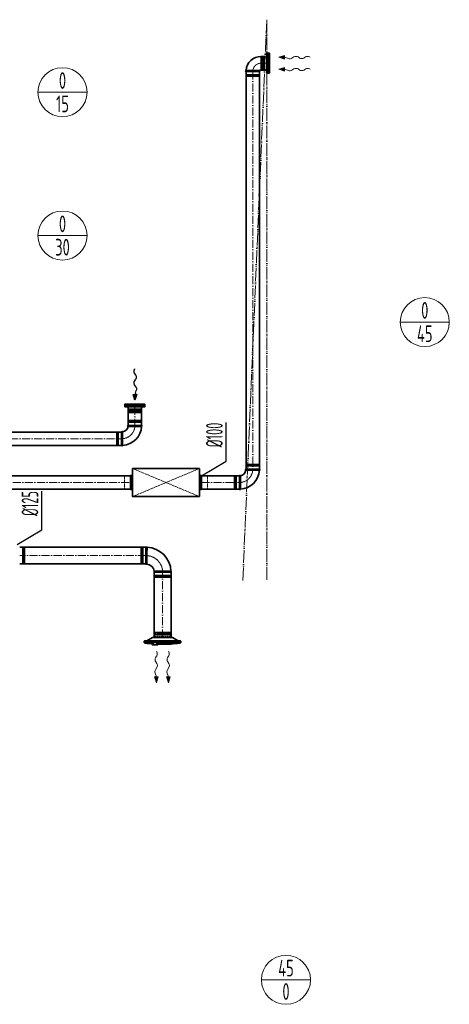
# Model space of a CAD drawing. Header units: millimetres. Extents: x -118717 to 8962, y 22910 to 145283.
# Tile 36 of 193: x -74702 to -71487, y 65956 to 73330. Entities that reach past the tile are written whole.
import ezdxf
from ezdxf.enums import TextEntityAlignment as Align

# ---------------------------------------------------------------- set-up
doc = ezdxf.new("R2010")
doc.units = ezdxf.units.MM
for name, pattern in [('ACAD_ISO02W100', [15, 12, -3]), ('ACAD_ISO05W100', [33, 24, -3, 0, -3, 0, -3]), ('ACAD_ISO10W100', [18, 12, -3, 0, -3]), ('phl_thick', [0])]:
    doc.linetypes.add(name, pattern=pattern)
for name, color, linetype, lineweight in [('VZT_01 SUP (PŘÍVOD) - OBRYS', 5, 'Continuous', 35), ('VZT_02 SUP (PŘÍVOD) - OSA', 5, 'ACAD_ISO10W100', 5), ('VZT_05 ETA (ODVOD) - OBRYS', 6, 'Continuous', 35), ('VZT_06 ETA (ODVOD) - OSA', 6, 'ACAD_ISO10W100', 5), ('VZT_30 DISTRIBUČNÍ PRVKY - OBRYS', 1, 'Continuous', 35), ('VZT_35 TLUMIČE HLUKU - OBRYS', 1, 'Continuous', 35), ('VZT_36 TLUMIČE HLUKU - OSA', 1, 'ACAD_ISO10W100', 5), ('VZT_37 TLUMIČE HLUKU - DETAIL', 8, 'ACAD_ISO02W100', 5), ('VZT_50 POPIS - OBECNE', 7, 'Continuous', 13), ('VZT_52 POPIS - DISTRIBUCE', 7, 'Continuous', 5), ('VZT_60_KOTY - DIMENZE', 7, 'Continuous', 5), ('VZT_POŽADAVKY NA STAVBU - PODHLEDY', 4, 'ACAD_ISO05W100', 5)]:
    doc.layers.add(name, color=color, linetype=linetype, lineweight=lineweight)
for name, color, linetype, lineweight, plot in [('VZT_03 SUP (PŘÍVOD) - NETISK', 8, 'ACAD_ISO02W100', 5, False), ('VZT_07 ETA (ODVOD) - NETISK', 8, 'ACAD_ISO02W100', 5, False), ('VZT_34 DISTRIBUČNÍ PRVKY - NETISK', 8, 'ACAD_ISO02W100', 5, False), ('VZT_39 TLUMIČE HLUKU - NETISK', 8, 'ACAD_ISO02W100', 5, False)]:
    doc.layers.add(name, color=color, linetype=linetype, lineweight=lineweight, plot=plot)
doc.styles.add('EVORA_125', font='isocp.shx', dxfattribs={"width": 0.6, "height": 125})
doc.styles.add('JS', font='isocp.shx', dxfattribs={"width": 0.6, "height": 125})

msp = doc.modelspace()

# ---------------------------------------------------------------- linework, layer by layer
at = {"color": 0, "lineweight": 13}
for p, q in [((-72763, 73049.2), (-72719.8, 73062.6)), ((-72720.1, 73034.7), (-72763, 73049.2)), ((-72720.1, 73034.7), (-72720, 73048.7)), ((-72719.8, 73062.6), (-72720, 73048.7)), ((-72720, 73048.7), (-72691.3, 73039)), ((-72665.9, 73041.2), (-72649.4, 73051.6)), ((-72618.4, 73051.2), (-72606.5, 73043.2)), ((-72575.5, 73042.8), (-72562.5, 73051)), ((-72763, 72959.2), (-72719.8, 72972.6)), ((-72720.1, 72944.7), (-72763, 72959.2)), ((-72720.1, 72944.7), (-72720, 72958.7)), ((-72719.8, 72972.6), (-72720, 72958.7)), ((-72720, 72958.7), (-72691.3, 72949)), ((-72665.9, 72951.2), (-72649.4, 72961.6)), ((-72618.4, 72961.2), (-72606.5, 72953.2)), ((-72575.5, 72952.8), (-72562.5, 72961)), ((-73684.6, 68552), (-73676.4, 68564.9)), ((-73676.2, 68509.1), (-73684.2, 68521)), ((-73594.6, 68552), (-73586.4, 68564.9)), ((-73586.2, 68509.1), (-73594.2, 68521)), ((-73686.2, 68461.6), (-73675.8, 68478.1)), ((-73596.2, 68461.6), (-73585.8, 68478.1)), ((-73692.7, 68407.3), (-73678.8, 68407.5)), ((-73692.7, 68407.3), (-73678.2, 68364.5)), ((-73678.8, 68407.5), (-73688.5, 68436.2)), ((-73664.8, 68407.7), (-73678.8, 68407.5)), ((-73678.2, 68364.5), (-73664.8, 68407.7)), ((-73602.7, 68407.3), (-73588.8, 68407.5)), ((-73602.7, 68407.3), (-73588.2, 68364.5)), ((-73588.8, 68407.5), (-73598.5, 68436.2)), ((-73574.8, 68407.7), (-73588.8, 68407.5)), ((-73588.2, 68364.5), (-73574.8, 68407.7))]:
    msp.add_line(p, q, dxfattribs=at)
at = {"lineweight": 13}
for p, q in [((-72532.4, 73051.1), (-72529.3, 73049.2)), ((-72532.4, 72961.1), (-72529.3, 72959.2)), ((-73676.3, 68595.1), (-73678.2, 68598.2)), ((-73586.3, 68595.1), (-73588.2, 68598.2))]:
    msp.add_line(p, q, dxfattribs=at)
at = {"color": 8, "lineweight": 5}
for points in [[(-72894, 73049), (-72898, 73050.4), (-72898, 73005.2)], [(-72893.8, 73049.9), (-72893.8, 73005.2)], [(-72882.1, 73049.2), (-72882.1, 73005.2)], [(-72878.5, 73050.8), (-72878.5, 73005.2)], [(-72875.8, 73052.7), (-72875.8, 73005.2)], [(-72853, 72956.7), (-72868, 72956.7), (-72868, 73053.7), (-72853, 73053.7)], [(-72853, 72956.7), (-72853, 73053.7)], [(-72894, 72961.5), (-72898, 72960.1), (-72898, 73005.2)], [(-72893.8, 72960.6), (-72893.8, 73005.2)], [(-72882.1, 72961.3), (-72882.1, 73005.2)], [(-72878.5, 72959.7), (-72878.5, 73005.2)], [(-72875.8, 72957.7), (-72875.8, 73005.2)], [(-73791, 70431), (-73791, 70416), (-73888, 70416), (-73888, 70431)], [(-73791, 70431), (-73888, 70431)], [(-73887, 70408.1), (-73839.5, 70408.1)], [(-73885.1, 70405.5), (-73839.5, 70405.5)], [(-73883.2, 70390), (-73884.7, 70386), (-73839.5, 70386)], [(-73884.2, 70390.2), (-73839.5, 70390.2)], [(-73883.4, 70401.8), (-73839.5, 70401.8)], [(-73792, 70408.1), (-73839.5, 70408.1)], [(-73793.9, 70405.5), (-73839.5, 70405.5)], [(-73795.6, 70401.8), (-73839.5, 70401.8)], [(-73794.8, 70390.2), (-73839.5, 70390.2)], [(-73795.8, 70390), (-73794.3, 70386), (-73839.5, 70386)]]:
    msp.add_lwpolyline(points, dxfattribs=at)
for points in [[(-72887.8, 73057.4), (-72889.3, 73051.6, 0.060863), (-72889.3, 73051), (-72889.3, 73005.2)], [(-72887.8, 73057.4), (-72886.4, 73051.4, -0.058981), (-72886.3, 73050.8), (-72886.3, 73005.2)], [(-72868, 73052.7), (-72875.8, 73052.7, 0.291473), (-72878.2, 73051.2, 0.291473)], [(-72887.8, 72953.1), (-72889.3, 72958.9, -0.060863), (-72889.3, 72959.5), (-72889.3, 73005.2)], [(-72887.8, 72953.1), (-72886.4, 72959.1, 0.058981), (-72886.3, 72959.7), (-72886.3, 73005.2)], [(-72868, 72957.7), (-72875.8, 72957.7, -0.291473), (-72878.2, 72959.3, -0.291473)], [(-73891.6, 70396.1), (-73885.7, 70397.6, -0.058981), (-73885.1, 70397.6), (-73839.5, 70397.6)], [(-73891.6, 70396.1), (-73885.9, 70394.7, 0.060863), (-73885.2, 70394.6), (-73839.5, 70394.6)], [(-73887, 70416), (-73887, 70408.1, 0.291473), (-73885.5, 70405.7, 0.291473)], [(-73787.4, 70396.1), (-73793.3, 70397.6, 0.058981), (-73793.9, 70397.6), (-73839.5, 70397.6)], [(-73787.4, 70396.1), (-73793.1, 70394.7, -0.060863), (-73793.7, 70394.6), (-73839.5, 70394.6)], [(-73792, 70416), (-73792, 70408.1, -0.291473), (-73793.5, 70405.7, -0.291473)]]:
    msp.add_lwpolyline(points, format="xyb", dxfattribs=at)
for centre, radius, start, end in [((-72888.5, 73040.9), 10.5, 52.16216, 120.28243), ((-72881.7, 73053), 3.88, 263.32647, 332.50068), ((-72888.5, 72969.6), 10.5, 239.71757, 307.83784), ((-72881.7, 72957.5), 3.88, 27.49932, 96.67353), ((-73875.2, 70395.4), 10.5, 142.16216, 210.28243), ((-73887.3, 70402.3), 3.88, 353.32647, 62.50068), ((-73791.7, 70402.3), 3.88, 117.49932, 186.67353), ((-73803.8, 70395.4), 10.5, 329.71757, 37.83784)]:
    msp.add_arc(centre, radius, start, end, dxfattribs=at)
at = {"color": 0, "lineweight": 13, "extrusion": (0, 0, -1)}
for centre, start_param, end_param in [((-72681.3, 73050.7), 3.908129, 5.191299), ((-72634, 73042.1), 0.766537, 2.375056), ((-72590.9, 73052.4), 3.908129, 5.516649), ((-72547.2, 73041.5), 0.766537, 2.320574), ((-72681.3, 72960.7), 3.908129, 5.191299), ((-72634, 72952.1), 0.766537, 2.375056), ((-72590.9, 72962.4), 3.908129, 5.516649), ((-72547.2, 72951.5), 0.766537, 2.320574)]:
    msp.add_ellipse(centre, major_axis=(-21.5, 0.3), ratio=0.625, start_param=start_param, end_param=end_param, dxfattribs=at)
at = {"color": 0, "lineweight": 13}
for centre, start_param, end_param in [((-73686, 68580.3), 0.766537, 2.320574), ((-73596, 68580.3), 0.766537, 2.320574), ((-73675.1, 68536.6), 3.908129, 5.516649), ((-73585.1, 68536.6), 3.908129, 5.516649), ((-73676.7, 68446.2), 3.908129, 5.191299), ((-73685.3, 68493.5), 0.766537, 2.375056), ((-73586.7, 68446.2), 3.908129, 5.191299), ((-73595.3, 68493.5), 0.766537, 2.375056)]:
    msp.add_ellipse(centre, major_axis=(0.3, -21.5), ratio=0.625, start_param=start_param, end_param=end_param, dxfattribs=at)
for points in [[(-72720.1, 73034.7), (-72719.8, 73062.6), (-72763, 73049.2)], [(-72720.1, 72944.7), (-72719.8, 72972.6), (-72763, 72959.2)], [(-73692.7, 68407.3), (-73664.8, 68407.7), (-73678.2, 68364.5)], [(-73602.7, 68407.3), (-73574.8, 68407.7), (-73588.2, 68364.5)]]:
    msp.add_solid(points, dxfattribs=at)
at = {"layer": 'VZT_01 SUP (PŘÍVOD) - OBRYS'}
for p, q in [((-73757, 69378.9), (-73757, 69253.9)), ((-73694.5, 69191.4), (-73569.5, 69191.4))]:
    msp.add_line(p, q, dxfattribs=at)
for points in [[(-74701.7, 69378.9), (-73757, 69378.9)], [(-74701.7, 69253.9), (-73757, 69253.9)], [(-73694.5, 69191.4), (-73694.5, 68704.2)], [(-73569.5, 69191.4), (-73569.5, 68704.2)]]:
    msp.add_lwpolyline(points, dxfattribs=at)
for centre, radius, start, end in [((-73753.1, 69377.2), 4.17, 21.10715, 156.53217), ((-73757, 69191.4), 187.5, 2.36067, 87.63933), ((-73753.1, 69255.5), 4.17, 203.46783, 329.70192), ((-73757, 69191.4), 62.5, 6.83025, 83.16975), ((-73692.8, 69195.2), 4.17, 120.29808, 246.53217), ((-73571.1, 69195.2), 4.17, 293.46783, 68.89285)]:
    msp.add_arc(centre, radius, start, end, dxfattribs=at)
for points, knots in [([(-73749.5, 69253.4), (-73749.5, 69253.4), (-73749.5, 69253.5), (-73749.5, 69253.8), (-73749.5, 69254.1), (-73749.5, 69255.2), (-73749.5, 69256), (-73749.5, 69259.1), (-73749.5, 69262.2), (-73749.4, 69271.2), (-73749.4, 69277.3), (-73749.3, 69291.5), (-73749.3, 69299.3), (-73749.3, 69315.5), (-73749.3, 69323.7), (-73749.3, 69339.6), (-73749.3, 69347.1), (-73749.2, 69360.2), (-73749.2, 69365.8), (-73749.2, 69372.8), (-73749.2, 69374.9), (-73749.2, 69377.9), (-73749.2, 69378.7), (-73749.2, 69378.7)], [197.067977, 197.067977, 197.067977, 197.067977, 201.792196, 201.792196, 209.190204, 209.190204, 218.040239, 218.040239, 237.760854, 237.760854, 262.206108, 262.206108, 286.831239, 286.831239, 311.323072, 311.323072, 335.946087, 335.946087, 360.704397, 360.704397, 377.088273, 377.088273, 394.105327, 394.105327, 394.105327, 394.105327]), ([(-73694.9, 69198.8), (-73694.9, 69198.8), (-73693.3, 69198.8), (-73687.2, 69198.9), (-73682.7, 69198.9), (-73671.3, 69198.9), (-73664.5, 69199), (-73649.5, 69199), (-73641.4, 69199), (-73625.1, 69199), (-73617, 69199), (-73601.8, 69199.1), (-73594.8, 69199.1), (-73583, 69199.1), (-73578.3, 69199.1), (-73571.7, 69199.1), (-73569.9, 69199.1), (-73569.6, 69199.1), (-73569.6, 69199.1), (-73569.6, 69199.1)], [0, 0, 0, 0, 24.235852, 24.235852, 48.531845, 48.531845, 73.024415, 73.024415, 97.570898, 97.570898, 122.078339, 122.078339, 146.53579, 146.53579, 170.957495, 170.957495, 195.359468, 195.359468, 197.168246, 197.168246, 197.168246, 197.168246])]:
    msp.add_open_spline(points, degree=3, knots=knots, dxfattribs=at)
at = {"layer": 'VZT_02 SUP (PŘÍVOD) - OSA', "ltscale": 5}
for points in [[(-73757, 69316.4), (-74701.7, 69316.4)], [(-73632, 68704.2), (-73632, 69191.4)]]:
    msp.add_lwpolyline(points, dxfattribs=at)
at = {"layer": 'VZT_02 SUP (PŘÍVOD) - OSA', "ltscale": 0.3, "elevation": 0}
msp.add_lwpolyline([(-73632, 69191.4), (-73632, 69191.4, 0.414214), (-73757, 69316.4), (-73757, 69316.4)], format="xyb", dxfattribs=at)
at = {"layer": 'VZT_03 SUP (PŘÍVOD) - NETISK', "ltscale": 0.4}
for p, q in [((-74701.7, 69376.4), (-74679.7, 69376.4)), ((-74679.7, 69376.4), (-74679.7, 69256.4)), ((-74679.7, 69375.4), (-74676.2, 69375.4)), ((-74676.2, 69377.4), (-74676.2, 69255.4)), ((-74676.2, 69377.4), (-74675.7, 69377.4)), ((-74675.7, 69377.4), (-74675.7, 69255.4)), ((-74675.7, 69375.4), (-74668.7, 69375.4)), ((-74668.7, 69377.4), (-74668.7, 69255.4)), ((-74668.7, 69377.4), (-74668.2, 69377.4)), ((-74668.2, 69377.4), (-74668.2, 69255.4)), ((-74668.2, 69375.4), (-74667.7, 69375.4)), ((-74667.7, 69376.4), (-74667.7, 69256.4)), ((-74667.7, 69376.4), (-74663.7, 69376.4)), ((-74663.7, 69376.4), (-74663.7, 69256.4)), ((-73795, 69376.4), (-73795, 69256.4)), ((-73791, 69376.4), (-73795, 69376.4)), ((-73791, 69376.4), (-73791, 69256.4)), ((-73790.5, 69375.4), (-73791, 69375.4)), ((-73790.5, 69377.4), (-73790.5, 69255.4)), ((-73790, 69377.4), (-73790.5, 69377.4)), ((-73790, 69377.4), (-73790, 69255.4)), ((-73783, 69375.4), (-73790, 69375.4)), ((-73783, 69377.4), (-73783, 69255.4)), ((-73782.5, 69377.4), (-73783, 69377.4)), ((-73782.5, 69377.4), (-73782.5, 69255.4)), ((-73779, 69375.4), (-73782.5, 69375.4)), ((-73779, 69376.4), (-73779, 69256.4)), ((-73757, 69376.4), (-73779, 69376.4)), ((-74701.7, 69256.4), (-74679.7, 69256.4)), ((-74679.7, 69257.4), (-74676.2, 69257.4)), ((-74676.2, 69255.4), (-74675.7, 69255.4)), ((-74675.7, 69257.4), (-74668.7, 69257.4)), ((-74668.7, 69255.4), (-74668.2, 69255.4)), ((-74668.2, 69257.4), (-74667.7, 69257.4)), ((-74667.7, 69256.4), (-74663.7, 69256.4)), ((-73791, 69256.4), (-73795, 69256.4)), ((-73790.5, 69257.4), (-73791, 69257.4)), ((-73790, 69255.4), (-73790.5, 69255.4)), ((-73783, 69257.4), (-73790, 69257.4)), ((-73782.5, 69255.4), (-73783, 69255.4)), ((-73779, 69257.4), (-73782.5, 69257.4)), ((-73757, 69256.4), (-73779, 69256.4)), ((-73692, 69191.4), (-73692, 69169.4)), ((-73572, 69191.4), (-73572, 69169.4)), ((-73693, 69165.9), (-73571, 69165.9)), ((-73693, 69165.9), (-73693, 69165.4)), ((-73693, 69165.4), (-73571, 69165.4)), ((-73693, 69158.4), (-73571, 69158.4)), ((-73693, 69158.4), (-73693, 69157.9)), ((-73693, 69157.9), (-73571, 69157.9)), ((-73692, 69169.4), (-73572, 69169.4)), ((-73692, 69157.4), (-73572, 69157.4)), ((-73692, 69157.4), (-73692, 69153.4)), ((-73692, 69153.4), (-73572, 69153.4)), ((-73691, 69169.4), (-73691, 69165.9)), ((-73691, 69165.4), (-73691, 69158.4)), ((-73691, 69157.9), (-73691, 69157.4)), ((-73573, 69169.4), (-73573, 69165.9)), ((-73573, 69165.4), (-73573, 69158.4)), ((-73573, 69157.9), (-73573, 69157.4)), ((-73572, 69157.4), (-73572, 69153.4)), ((-73571, 69165.9), (-73571, 69165.4)), ((-73571, 69158.4), (-73571, 69157.9))]:
    msp.add_line(p, q, dxfattribs=at)
at = {"layer": 'VZT_05 ETA (ODVOD) - OBRYS'}
for p, q in [((-72896, 73054.2), (-72896, 72954.2)), ((-72895, 73055.2), (-72853, 73055.2)), ((-72853, 73055.2), (-72853, 72953.2)), ((-73008, 72950.2), (-72957.7, 72950.2)), ((-72908, 72942.2), (-73008, 72942.2)), ((-72895, 72953.2), (-72853, 72953.2)), ((-73889.5, 70291.7), (-73789.5, 70291.7)), ((-73789.5, 70283.7), (-73839.7, 70283.7)), ((-73939.5, 70141.7), (-73939.5, 70241.7)), ((-73931.5, 70141.7), (-73931.5, 70191.9)), ((-73058, 69813.7), (-73058, 69913.7)), ((-73008, 69963.7), (-72908, 69963.7)), ((-72908, 69955.7), (-72958.1, 69955.7)), ((-73050, 69813.7), (-73050, 69863.9))]:
    msp.add_line(p, q, dxfattribs=at)
for points in [[(-73008, 69963.7), (-73008, 72942.2)], [(-72908, 69963.7), (-72908, 72942.2)], [(-73889.5, 70291.7), (-73889.5, 70431)], [(-73789.5, 70291.7), (-73789.5, 70431)], [(-73939.5, 70241.7), (-75584.2, 70241.7)], [(-73939.5, 70141.7), (-75584.2, 70141.7)], [(-73871.8, 69913.7), (-75563.4, 69913.7)], [(-73058, 69913.7), (-73341.8, 69913.7)], [(-73871.8, 69813.7), (-75563.4, 69813.7)], [(-73058, 69813.7), (-73341.8, 69813.7)]]:
    msp.add_lwpolyline(points, dxfattribs=at)
for centre, radius, start, end in [((-72896, 72942.2), 112, 90, 175.90396), ((-72895, 73054.2), 1, 90, 180), ((-73008, 72946.2), 4, 90, 270), ((-72908, 72946.2), 4, 270, 53.1301), ((-72896, 72942.2), 12, 90, 143.1301), ((-72895, 72954.2), 1, 180, 270), ((-73939.5, 70291.7), 50, 279.14784, 350.85216), ((-73939.5, 70291.7), 150, 273.05723, 356.94277), ((-73889.5, 70287.7), 4, 90, 260.85216), ((-73789.5, 70287.7), 4, 270, 90), ((-73935.5, 70241.7), 4, 9.14784, 180), ((-73935.5, 70141.7), 4, 180, 0), ((-73054, 69913.7), 4, 9.14784, 180), ((-73058, 69963.7), 50, 279.14784, 350.85216), ((-73058, 69963.7), 150, 273.05723, 356.94277), ((-73008, 69959.7), 4, 90, 260.85216), ((-72908, 69959.7), 4, 270, 90), ((-73054, 69813.7), 4, 180, 0)]:
    msp.add_arc(centre, radius, start, end, dxfattribs=at)
for points, knots in [([(-72905.6, 72949.4), (-72905.6, 72949.4), (-72905.7, 72949.5), (-72906.3, 72949.5), (-72907.5, 72949.7), (-72910.6, 72949.9), (-72912.1, 72950), (-72917.9, 72950.1), (-72923, 72950.2), (-72934.6, 72950.2), (-72941, 72950.2), (-72951.1, 72950.2), (-72954.4, 72950.2), (-72957.7, 72950.2)], [158.803681, 158.803681, 158.803681, 158.803681, 163.616371, 163.616371, 177.367021, 177.367021, 187.043223, 187.043223, 208.249718, 208.249718, 228.912225, 228.912225, 238.882543, 238.882543, 238.882543, 238.882543]), ([(-73890.1, 70283.8), (-73890.1, 70283.8), (-73889, 70283.8), (-73884.5, 70283.8), (-73881.1, 70283.8), (-73872.2, 70283.8), (-73866.8, 70283.8), (-73854.9, 70283.7), (-73848.4, 70283.7), (-73841.1, 70283.7), (-73840.4, 70283.7), (-73839.7, 70283.7)], [157.874915, 157.874915, 157.874915, 157.874915, 176.103874, 176.103874, 195.460379, 195.460379, 215.101284, 215.101284, 234.82164, 234.82164, 237.034743, 237.034743, 237.034743, 237.034743]), ([(-73931.5, 70191.9), (-73931.5, 70198.3), (-73931.5, 70204.6), (-73931.5, 70216.6), (-73931.5, 70222.2), (-73931.5, 70231.7), (-73931.5, 70235.5), (-73931.5, 70240.8), (-73931.5, 70242.2), (-73931.5, 70242.4), (-73931.5, 70242.4), (-73931.5, 70242.4)], [78.71119, 78.71119, 78.71119, 78.71119, 97.804615, 97.804615, 117.523893, 117.523893, 137.264303, 137.264303, 156.831737, 156.831737, 157.874915, 157.874915, 157.874915, 157.874915]), ([(-73050, 69863.9), (-73050, 69870.3), (-73050, 69876.6), (-73050, 69888.6), (-73050, 69894.2), (-73050, 69903.7), (-73050, 69907.5), (-73050, 69912.8), (-73050, 69914.2), (-73050, 69914.4), (-73050, 69914.4), (-73050, 69914.4)], [78.71119, 78.71119, 78.71119, 78.71119, 97.804615, 97.804615, 117.523893, 117.523893, 137.264303, 137.264303, 156.831737, 156.831737, 157.874915, 157.874915, 157.874915, 157.874915]), ([(-73008.6, 69955.8), (-73008.6, 69955.8), (-73007.5, 69955.8), (-73003, 69955.8), (-72999.5, 69955.8), (-72990.6, 69955.8), (-72985.3, 69955.8), (-72973.4, 69955.7), (-72966.9, 69955.7), (-72959.6, 69955.7), (-72958.9, 69955.7), (-72958.1, 69955.7)], [157.874915, 157.874915, 157.874915, 157.874915, 176.103874, 176.103874, 195.460379, 195.460379, 215.101284, 215.101284, 234.82164, 234.82164, 237.034743, 237.034743, 237.034743, 237.034743])]:
    msp.add_open_spline(points, degree=3, knots=knots, dxfattribs=at)
at = {"layer": 'VZT_06 ETA (ODVOD) - OSA', "ltscale": 0.3}
for points in [[(-72853, 73004.2), (-72896, 73004.2, 0.414214), (-72958, 72942.2), (-72958, 72942.2)], [(-73839.5, 70291.7), (-73839.5, 70291.7, -0.414214), (-73939.5, 70191.7), (-73939.5, 70191.7)], [(-72958, 69963.7), (-72958, 69963.7, -0.414214), (-73058, 69863.7), (-73058, 69863.7)]]:
    msp.add_lwpolyline(points, format="xyb", dxfattribs=at)
at = {"layer": 'VZT_06 ETA (ODVOD) - OSA', "ltscale": 5}
for points in [[(-72958, 72942.2), (-72958, 69963.7)], [(-73839.5, 70431), (-73839.5, 70291.7)], [(-75584.2, 70191.7), (-73939.5, 70191.7)], [(-75563.4, 69863.7), (-73871.8, 69863.7)], [(-73341.8, 69863.7), (-73058, 69863.7)]]:
    msp.add_lwpolyline(points, dxfattribs=at)
at = {"layer": 'VZT_07 ETA (ODVOD) - NETISK', "ltscale": 0.4}
for p, q in [((-73007, 72920.2), (-73007, 72942.2)), ((-72909, 72920.2), (-72909, 72942.2)), ((-73008, 72916.7), (-72908, 72916.7)), ((-73008, 72916.2), (-73008, 72916.7)), ((-73008, 72916.2), (-72908, 72916.2)), ((-73008, 72909.2), (-72908, 72909.2)), ((-73008, 72908.7), (-73008, 72909.2)), ((-73008, 72908.7), (-72908, 72908.7)), ((-73007, 72920.2), (-72909, 72920.2)), ((-73007, 72908.2), (-72909, 72908.2)), ((-73007, 72904.2), (-73007, 72908.2)), ((-73007, 72904.2), (-72909, 72904.2)), ((-73006, 72916.7), (-73006, 72920.2)), ((-73006, 72909.2), (-73006, 72916.2)), ((-73006, 72908.2), (-73006, 72908.7)), ((-72910, 72916.7), (-72910, 72920.2)), ((-72910, 72909.2), (-72910, 72916.2)), ((-72910, 72908.2), (-72910, 72908.7)), ((-72909, 72904.2), (-72909, 72908.2)), ((-72908, 72916.2), (-72908, 72916.7)), ((-72908, 72908.7), (-72908, 72909.2)), ((-73789.5, 70325.2), (-73889.5, 70325.2)), ((-73889.5, 70325.2), (-73889.5, 70324.7)), ((-73789.5, 70324.7), (-73889.5, 70324.7)), ((-73789.5, 70317.7), (-73889.5, 70317.7)), ((-73889.5, 70317.7), (-73889.5, 70317.2)), ((-73789.5, 70317.2), (-73889.5, 70317.2)), ((-73790.5, 70329.7), (-73888.5, 70329.7)), ((-73888.5, 70329.7), (-73888.5, 70325.7)), ((-73790.5, 70325.7), (-73888.5, 70325.7)), ((-73790.5, 70313.7), (-73888.5, 70313.7)), ((-73888.5, 70313.7), (-73888.5, 70291.7)), ((-73887.5, 70325.7), (-73887.5, 70325.2)), ((-73887.5, 70324.7), (-73887.5, 70317.7)), ((-73887.5, 70317.2), (-73887.5, 70313.7)), ((-73791.5, 70325.7), (-73791.5, 70325.2)), ((-73791.5, 70324.7), (-73791.5, 70317.7)), ((-73791.5, 70317.2), (-73791.5, 70313.7)), ((-73790.5, 70329.7), (-73790.5, 70325.7)), ((-73790.5, 70313.7), (-73790.5, 70291.7)), ((-73789.5, 70325.2), (-73789.5, 70324.7)), ((-73789.5, 70317.7), (-73789.5, 70317.2)), ((-73977.5, 70142.7), (-73977.5, 70240.7)), ((-73973.5, 70240.7), (-73977.5, 70240.7)), ((-73973.5, 70142.7), (-73973.5, 70240.7)), ((-73973, 70239.7), (-73973.5, 70239.7)), ((-73973, 70141.7), (-73973, 70241.7)), ((-73972.5, 70241.7), (-73973, 70241.7)), ((-73972.5, 70141.7), (-73972.5, 70241.7)), ((-73965.5, 70239.7), (-73972.5, 70239.7)), ((-73965.5, 70141.7), (-73965.5, 70241.7)), ((-73965, 70241.7), (-73965.5, 70241.7)), ((-73965, 70141.7), (-73965, 70241.7)), ((-73961.5, 70239.7), (-73965, 70239.7)), ((-73961.5, 70142.7), (-73961.5, 70240.7)), ((-73939.5, 70240.7), (-73961.5, 70240.7)), ((-73973.5, 70142.7), (-73977.5, 70142.7)), ((-73973, 70143.7), (-73973.5, 70143.7)), ((-73972.5, 70141.7), (-73973, 70141.7)), ((-73965.5, 70143.7), (-73972.5, 70143.7)), ((-73965, 70141.7), (-73965.5, 70141.7)), ((-73961.5, 70143.7), (-73965, 70143.7)), ((-73939.5, 70142.7), (-73961.5, 70142.7)), ((-72908, 69997.2), (-73008, 69997.2)), ((-73008, 69997.2), (-73008, 69996.7)), ((-72908, 69996.7), (-73008, 69996.7)), ((-72908, 69989.7), (-73008, 69989.7)), ((-73008, 69989.7), (-73008, 69989.2)), ((-72908, 69989.2), (-73008, 69989.2)), ((-72909, 70001.7), (-73007, 70001.7)), ((-73007, 70001.7), (-73007, 69997.7)), ((-72909, 69997.7), (-73007, 69997.7)), ((-72909, 69985.7), (-73007, 69985.7)), ((-73007, 69985.7), (-73007, 69963.7)), ((-73006, 69997.7), (-73006, 69997.2)), ((-73006, 69996.7), (-73006, 69989.7)), ((-73006, 69989.2), (-73006, 69985.7)), ((-72910, 69997.7), (-72910, 69997.2)), ((-72910, 69996.7), (-72910, 69989.7)), ((-72910, 69989.2), (-72910, 69985.7)), ((-72909, 70001.7), (-72909, 69997.7)), ((-72909, 69985.7), (-72909, 69963.7)), ((-72908, 69997.2), (-72908, 69996.7)), ((-72908, 69989.7), (-72908, 69989.2)), ((-73096, 69814.7), (-73096, 69912.7)), ((-73092, 69912.7), (-73096, 69912.7)), ((-73092, 69814.7), (-73092, 69912.7)), ((-73091.5, 69911.7), (-73092, 69911.7)), ((-73091.5, 69813.7), (-73091.5, 69913.7)), ((-73091, 69913.7), (-73091.5, 69913.7)), ((-73091, 69813.7), (-73091, 69913.7)), ((-73084, 69911.7), (-73091, 69911.7)), ((-73084, 69813.7), (-73084, 69913.7)), ((-73083.5, 69913.7), (-73084, 69913.7)), ((-73083.5, 69813.7), (-73083.5, 69913.7)), ((-73080, 69911.7), (-73083.5, 69911.7)), ((-73080, 69814.7), (-73080, 69912.7)), ((-73058, 69912.7), (-73080, 69912.7)), ((-73092, 69814.7), (-73096, 69814.7)), ((-73091.5, 69815.7), (-73092, 69815.7)), ((-73091, 69813.7), (-73091.5, 69813.7)), ((-73084, 69815.7), (-73091, 69815.7)), ((-73083.5, 69813.7), (-73084, 69813.7)), ((-73080, 69815.7), (-73083.5, 69815.7)), ((-73058, 69814.7), (-73080, 69814.7))]:
    msp.add_line(p, q, dxfattribs=at)
at = {"layer": 'VZT_30 DISTRIBUČNÍ PRVKY - OBRYS'}
for points in [[(-72833, 72930.2), (-72833, 73080.2), (-72853, 73080.2), (-72853, 72930.2)], [(-73764.5, 70451), (-73914.5, 70451), (-73914.5, 70431), (-73764.5, 70431)]]:
    msp.add_lwpolyline(points, close=True, dxfattribs=at)
for points in [[(-72846.2, 73080.2), (-72846.2, 72930.2)], [(-73914.5, 70437.8), (-73764.5, 70437.8)]]:
    msp.add_lwpolyline(points, dxfattribs=at)
for points in [[(-73496.7, 68665.2), (-73769.7, 68665.2), (-73769.7, 68674.4, -0.414214), (-73765.8, 68678.2), (-73500.5, 68678.2, -0.414214), (-73496.7, 68674.4), (-73496.7, 68665.2)], [(-73702.4, 68654.7, -0.015115), (-73761.7, 68660.7), (-73764.7, 68661.2, -0.36397), (-73767.2, 68664.2), (-73767.2, 68665.2)], [(-73749.3, 68678.2), (-73708.9, 68703.6, -0.141374), (-73706.8, 68704.2), (-73559.5, 68704.2, -0.141374), (-73557.4, 68703.6), (-73517.1, 68678.2)], [(-73702.4, 68665.2), (-73702.4, 68652.8, -0.267949), (-73702.6, 68652.4), (-73708.4, 68649.1, 0.267949), (-73708.6, 68648.7), (-73708.6, 68648.1), (-73669, 68648.1), (-73669, 68648.7, 0.267949), (-73669.2, 68649.1), (-73674.9, 68652.4, -0.267949), (-73675.1, 68652.8), (-73675.1, 68665.2)], [(-73633.2, 68652.2, 0.0327), (-73504.6, 68660.7), (-73501.7, 68661.2, 0.36397), (-73499.2, 68664.2), (-73499.2, 68665.2)], [(-73633.2, 68652.2, -0.010645), (-73675.1, 68653.1, -0.010645)]]:
    msp.add_lwpolyline(points, format="xyb", dxfattribs=at)
at = {"layer": 'VZT_34 DISTRIBUČNÍ PRVKY - NETISK'}
for points in [[(-73697.9, 68734.1), (-73692.2, 68735.5, -0.060863), (-73691.6, 68735.6), (-73633.3, 68735.6)], [(-73697.9, 68734.1), (-73692, 68732.7, 0.058981), (-73691.4, 68732.6), (-73633.3, 68732.6)], [(-73568.6, 68734.1), (-73574.3, 68735.5, 0.060863), (-73574.9, 68735.6), (-73633.3, 68735.6)], [(-73568.6, 68734.1), (-73574.5, 68732.7, -0.058981), (-73575.1, 68732.6), (-73633.3, 68732.6)], [(-73693.3, 68714.2), (-73693.3, 68722.1, -0.291473), (-73691.8, 68724.5, -0.291473)], [(-73573.2, 68714.2), (-73573.2, 68722.1, 0.291473), (-73574.7, 68724.5, 0.291473)]]:
    msp.add_lwpolyline(points, format="xyb", dxfattribs=at)
for points in [[(-73689.6, 68740.3), (-73691, 68744.2), (-73633.3, 68744.2)], [(-73690.5, 68740.1), (-73633.3, 68740.1)], [(-73576.9, 68740.3), (-73575.5, 68744.2), (-73633.3, 68744.2)], [(-73576, 68740.1), (-73633.3, 68740.1)], [(-73572.2, 68704.2), (-73572.2, 68714.2), (-73694.2, 68714.2), (-73694.2, 68704.2)], [(-73572.2, 68704.2), (-73694.2, 68704.2)], [(-73693.3, 68722.1), (-73633.3, 68722.1)], [(-73691.4, 68724.7), (-73633.3, 68724.7)], [(-73689.7, 68728.4), (-73633.3, 68728.4)], [(-73576.8, 68728.4), (-73633.3, 68728.4)], [(-73575.1, 68724.7), (-73633.3, 68724.7)], [(-73573.2, 68722.1), (-73633.3, 68722.1)]]:
    msp.add_lwpolyline(points, dxfattribs=at)
for centre, radius, start, end in [((-73681.5, 68734.8), 10.5, 149.71757, 217.83784), ((-73585, 68734.8), 10.5, 322.16216, 30.28243), ((-73693.6, 68727.9), 3.88, 297.49932, 6.67353), ((-73572.9, 68727.9), 3.88, 173.32647, 242.50068)]:
    msp.add_arc(centre, radius, start, end, dxfattribs=at)
at = {"layer": 'VZT_35 TLUMIČE HLUKU - OBRYS'}
for p, q in [((-73871.8, 69913.7), (-73871.8, 69813.7)), ((-73341.8, 69913.7), (-73341.8, 69813.7))]:
    msp.add_line(p, q, dxfattribs=at)
for points in [[(-73862.8, 69913.7), (-73862.8, 69813.7)], [(-73862.8, 69913.7), (-73856.8, 69913.7)], [(-73350.8, 69913.7), (-73356.8, 69913.7)], [(-73350.8, 69913.7), (-73350.8, 69813.7)], [(-73862.8, 69813.7), (-73856.8, 69813.7)], [(-73350.8, 69813.7), (-73356.8, 69813.7)]]:
    msp.add_lwpolyline(points, dxfattribs=at)
msp.add_lwpolyline([(-73356.8, 69758.7), (-73856.8, 69758.7), (-73856.8, 69968.7), (-73356.8, 69968.7)], close=True, dxfattribs=at)
for centre, start, end in [((-73867.3, 69913.7), 0, 180), ((-73346.3, 69913.7), 0, 180), ((-73867.3, 69813.7), 180, 0), ((-73346.3, 69813.7), 180, 0)]:
    msp.add_arc(centre, 4.5, start, end, dxfattribs=at)
at = {"layer": 'VZT_36 TLUMIČE HLUKU - OSA', "ltscale": 5}
for points in [[(-73871.8, 69863.7), (-73856.8, 69863.7)], [(-73341.8, 69863.7), (-73356.8, 69863.7)], [(-73341.8, 69863.7), (-73356.8, 69863.7)], [(-73341.8, 69863.7), (-73356.8, 69863.7)]]:
    msp.add_lwpolyline(points, dxfattribs=at)
at = {"layer": 'VZT_37 TLUMIČE HLUKU - DETAIL', "lineweight": 5}
for points in [[(-73356.8, 69758.7), (-73856.8, 69968.7)], [(-73856.8, 69758.7), (-73356.8, 69968.7)]]:
    msp.add_lwpolyline(points, dxfattribs=at)
at = {"layer": 'VZT_39 TLUMIČE HLUKU - NETISK', "ltscale": 2}
for points in [[(-73871.8, 69913.7), (-73916.8, 69913.7), (-73916.8, 69813.7), (-73871.8, 69813.7)], [(-73341.8, 69913.7), (-73296.8, 69913.7), (-73296.8, 69813.7), (-73341.8, 69813.7)]]:
    msp.add_lwpolyline(points, dxfattribs=at)
at = {"layer": 'VZT_50 POPIS - OBECNE'}
msp.add_line((-73841.3, 70711.6), (-73839.5, 70714.7), dxfattribs=at)
at = {"layer": 'VZT_50 POPIS - OBECNE', "color": 0, "lineweight": -2}
for p, q in [((-73833.1, 70668.5), (-73841.2, 70681.4)), ((-73831.5, 70578.1), (-73841.9, 70594.6)), ((-73841.5, 70625.6), (-73833.5, 70637.5)), ((-73839.5, 70481), (-73852.9, 70524.2)), ((-73852.9, 70524.2), (-73838.9, 70524)), ((-73825, 70523.8), (-73839.5, 70481)), ((-73838.9, 70524), (-73829.2, 70552.6)), ((-73825, 70523.8), (-73838.9, 70524))]:
    msp.add_line(p, q, dxfattribs=at)
at = {"layer": 'VZT_50 POPIS - OBECNE', "color": 0, "lineweight": -2, "extrusion": (0, 0, -1)}
for centre, start_param, end_param in [((-73831.7, 70696.8), 0.766537, 2.320574), ((-73842.6, 70653.1), 3.908129, 5.516649), ((-73832.3, 70610), 0.766537, 2.375056), ((-73841, 70562.7), 3.908129, 5.191299)]:
    msp.add_ellipse(centre, major_axis=(-0.3, -21.5), ratio=0.625, start_param=start_param, end_param=end_param, dxfattribs=at)
at = {"layer": 'VZT_50 POPIS - OBECNE', "color": 0, "lineweight": -2}
msp.add_solid([(-73825, 70523.8), (-73852.9, 70524.2), (-73839.5, 70481)], dxfattribs=at)
at = {"layer": 'VZT_52 POPIS - DISTRIBUCE'}
for p, q in [((-74564.9, 72787.1), (-74198.1, 72787.1)), ((-74564.9, 71713.7), (-74198.1, 71713.7)), ((-71854.1, 71065.6), (-71487.3, 71065.6)), ((-72892.6, 66139.1), (-72525.8, 66139.1))]:
    msp.add_line(p, q, dxfattribs=at)
for centre in [(-74381.5, 72787.1), (-74381.5, 71713.7), (-71670.7, 71065.6), (-72709.2, 66139.1)]:
    msp.add_circle(centre, 183.4, dxfattribs=at)
at = {"layer": 'VZT_60_KOTY - DIMENZE', "linetype": 'ByBlock', "lineweight": -2}
for p, q in [((-73157.4, 70024.9), (-73157.4, 70074.9)), ((-74537.2, 69509.5), (-74537.2, 69559.5))]:
    msp.add_line(p, q, dxfattribs=at)
at = {"layer": 'VZT_60_KOTY - DIMENZE', "linetype": 'ByBlock', "lineweight": -2, "elevation": 0}
for points in [[(-73157.4, 70074.9), (-73157.4, 70312.4)], [(-73341.8, 69914.7), (-73157.4, 70024.9)], [(-74537.2, 69559.5), (-74537.2, 69800.1)], [(-74721.7, 69399.4), (-74537.2, 69509.5)]]:
    msp.add_lwpolyline(points, dxfattribs=at)
at = {"layer": 'VZT_POŽADAVKY NA STAVBU - PODHLEDY', "ltscale": 4}
for p, q in [((-73032.2, 69130.2), (-72853, 73330.3)), ((-72853, 73330.3), (-72853, 69130.3))]:
    msp.add_line(p, q, dxfattribs=at)

# ---------------------------------------------------------------- texts
at = {"layer": 'VZT_52 POPIS - DISTRIBUCE', "ltscale": 50, "style": 'JS', "width": 0.7}
for s, p in [('0', (-74381.5, 72874.6)), ('15', (-74381.5, 72699.6)), ('0', (-74381.5, 71801.2)), ('30', (-74381.5, 71626.2)), ('0', (-71670.7, 71153.1)), ('45', (-71670.7, 70978.1)), ('45', (-72709.2, 66226.6)), ('0', (-72709.2, 66051.6))]:
    msp.add_text(s, height=125, dxfattribs=at).set_placement(p, align=Align.MIDDLE_CENTER)
at = {"layer": 'VZT_60_KOTY - DIMENZE', "linetype": 'phl_thick', "char_height": 125, "attachment_point": 3, "rotation": 90, "style": 'EVORA_125'}
for s, insert in [('%%C100', (-73307.4, 70312.4)), ('%%C125', (-74687.2, 69800.1))]:
    msp.add_mtext(s, dxfattribs=dict(at, insert=insert))

doc.saveas('drawing.dxf')
